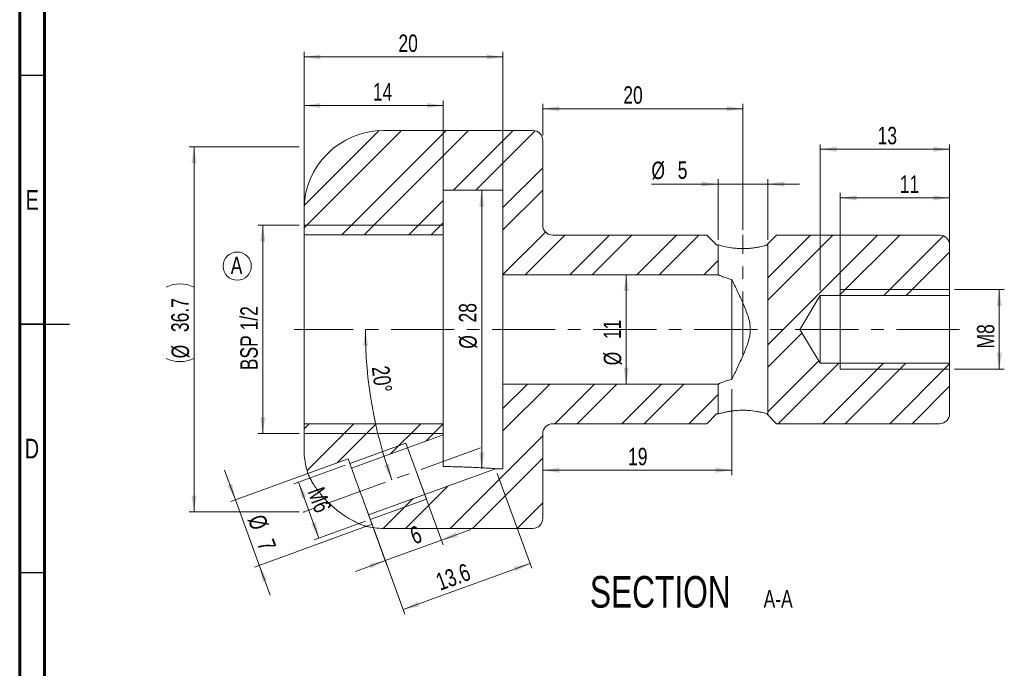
# Model space of a CAD drawing. Header units: millimetres. Extents: x 15 to 589, y 5 to 415.
# Tile 2 of 15: x 15 to 213, y 141 to 271. Entities that reach past the tile are written whole.
import ezdxf

# ---------------------------------------------------------------- set-up
doc = ezdxf.new("R2010")
doc.units = ezdxf.units.MM
doc.header["$PDSIZE"] = -1
doc.linetypes.add('CENTERX2', pattern=[20.32, 12.7, -2.54, 2.54, -2.54])
doc.styles.add('SLDTEXTSTYLE0', font='TXT', dxfattribs={"width": 0.75})
doc.dimstyles.new('SLDDIMSTYLE0', dxfattribs={"dimtxt": 3.5, "dimasz": 3.302, "dimexe": 0, "dimexo": 0.0625, "dimgap": 0.875, "dimtad": 1, "dimlfac": 0.5, "dimrnd": 1e-09, "dimzin": 12, "dimdsep": 46, "dimtxsty": 'SLDTEXTSTYLE0', "dimsah": 1, "dimcen": 0.09, "dimadec": 0, "dimazin": 3, "dimtfac": 1, "dimtofl": 0, "dimtmove": 0, "dimatfit": 3, "dimfxl": 0, "dimfrac": 2, "dimtolj": 1, "dimtzin": 12, "dimarcsym": 0})
doc.dimstyles.new('SLDDIMSTYLE1', dxfattribs={"dimtxt": 3.5, "dimasz": 3.302, "dimexe": 0, "dimexo": 0.0625, "dimgap": 0.875, "dimtad": 1, "dimdec": 4, "dimlfac": 0.5, "dimzin": 12, "dimdsep": 46, "dimtxsty": 'SLDTEXTSTYLE0', "dimsah": 1, "dimcen": 0.09, "dimazin": 3, "dimtfac": 1, "dimtofl": 0, "dimtmove": 0, "dimatfit": 3, "dimfxl": 0, "dimfrac": 2, "dimtolj": 1, "dimtzin": 12, "dimarcsym": 0})
doc.dimstyles.new('SLDDIMSTYLE3', dxfattribs={"dimtxt": 3.5, "dimasz": 3.302, "dimexe": 0, "dimexo": 0.0625, "dimgap": 0.875, "dimtad": 1, "dimlfac": 0.5, "dimrnd": 1e-09, "dimzin": 12, "dimdsep": 46, "dimtxsty": 'SLDTEXTSTYLE0', "dimsah": 1, "dimcen": 0.09, "dimadec": 0, "dimazin": 3, "dimtfac": 1, "dimtmove": 0, "dimatfit": 0, "dimfxl": 0, "dimfrac": 2, "dimtolj": 1, "dimtzin": 12, "dimarcsym": 0})
doc.dimstyles.new('SLDDIMSTYLE4', dxfattribs={"dimtxt": 3.5, "dimasz": 3.302, "dimexe": 0, "dimexo": 0.0625, "dimgap": 0.875, "dimtad": 1, "dimdec": 1, "dimlfac": 0.5, "dimrnd": 1e-09, "dimzin": 12, "dimdsep": 46, "dimtxsty": 'SLDTEXTSTYLE0', "dimsah": 1, "dimcen": 0.09, "dimadec": 0, "dimazin": 3, "dimtfac": 1, "dimtdec": 1, "dimtofl": 0, "dimtmove": 0, "dimatfit": 3, "dimfxl": 0, "dimfrac": 2, "dimtolj": 1, "dimtzin": 12, "dimarcsym": 0})
doc.dimstyles.new('SLDDIMSTYLE5', dxfattribs={"dimtxt": 3.5, "dimasz": 3.302, "dimexe": 0, "dimexo": 0.0625, "dimgap": 0.875, "dimtad": 1, "dimdec": 0, "dimlfac": 0.5, "dimrnd": 1e-09, "dimzin": 12, "dimdsep": 46, "dimtxsty": 'SLDTEXTSTYLE0', "dimsah": 1, "dimcen": 0.09, "dimadec": 0, "dimazin": 3, "dimtfac": 1, "dimtdec": 0, "dimtofl": 0, "dimtmove": 0, "dimatfit": 3, "dimfxl": 0, "dimfrac": 2, "dimtolj": 1, "dimtzin": 12, "dimarcsym": 0})
doc.dimstyles.new('SLDDIMSTYLE6', dxfattribs={"dimtxt": 3.5, "dimasz": 3.302, "dimexe": 0, "dimexo": 0.0625, "dimgap": 0.875, "dimtad": 1, "dimdec": 6, "dimlfac": 0.5, "dimrnd": 1e-09, "dimzin": 12, "dimdsep": 46, "dimtxsty": 'SLDTEXTSTYLE0', "dimsah": 1, "dimcen": 0.09, "dimadec": 0, "dimazin": 3, "dimtfac": 1, "dimtofl": 0, "dimtmove": 0, "dimatfit": 3, "dimfxl": 0, "dimfrac": 2, "dimtolj": 1, "dimtzin": 12, "dimarcsym": 0})

# ---------------------------------------------------------------- blocks, each defined once
blk = doc.blocks.new('_D_2')
at = {"color": 7, "linetype": 'Continuous', "lineweight": 0}
for p, q in [((158.17, 196.92), (158.17, 179.61)), ((158.17, 180.61), (120.17, 180.61))]:
    blk.add_line(p, q, dxfattribs=at)
for points in [[(120.17, 180.61), (123.47, 180.1), (123.47, 181.11)], [(158.17, 180.61), (154.87, 181.11), (154.87, 180.1)]]:
    blk.add_solid(points, dxfattribs=at)
at = {"color": 7, "linetype": 'Continuous', "lineweight": 0, "insert": (137.32, 185.12), "char_height": 3.5, "attachment_point": 1, "style": 'SLDTEXTSTYLE0'}
blk.add_mtext('19', dxfattribs=at)
blk = doc.blocks.new('_D_3')
at = {"color": 7, "linetype": 'Continuous', "lineweight": 0}
blk.add_line((136.96, 197.92), (136.96, 219.92), dxfattribs=at)
for points in [[(136.96, 219.92), (136.45, 216.62), (137.46, 216.62)], [(136.96, 197.92), (137.46, 201.22), (136.45, 201.22)]]:
    blk.add_solid(points, dxfattribs=at)
at = {"color": 7, "linetype": 'Continuous', "lineweight": 0, "char_height": 3.5, "attachment_point": 1, "rotation": 90, "style": 'SLDTEXTSTYLE0'}
for s, insert in [('11', (132.39, 206.97)), ('%%c', (132.44, 201.7))]:
    blk.add_mtext(s, dxfattribs=dict(at, insert=insert))
blk = doc.blocks.new('_D_4')
at = {"color": 7, "linetype": 'Continuous', "lineweight": 0}
blk.add_line((107.89, 180.92), (107.89, 236.92), dxfattribs=at)
for points in [[(107.89, 236.92), (107.38, 233.62), (108.4, 233.62)], [(107.89, 180.92), (108.4, 184.22), (107.38, 184.22)]]:
    blk.add_solid(points, dxfattribs=at)
at = {"color": 7, "linetype": 'Continuous', "lineweight": 0, "char_height": 3.5, "attachment_point": 1, "rotation": 90, "style": 'SLDTEXTSTYLE0'}
for s, insert in [('28', (103.32, 210.32)), ('%%c', (103.38, 205.04))]:
    blk.add_mtext(s, dxfattribs=dict(at, insert=insert))
blk = doc.blocks.new('_D_5')
at = {"color": 7, "linetype": 'Continuous', "lineweight": 0}
for p, q in [((72.17, 198.92), (72.17, 264.71)), ((112.17, 263.71), (72.17, 263.71)), ((112.17, 198.92), (112.17, 264.71))]:
    blk.add_line(p, q, dxfattribs=at)
for points in [[(72.17, 263.71), (75.47, 263.2), (75.47, 264.22)], [(112.17, 263.71), (108.87, 264.22), (108.87, 263.2)]]:
    blk.add_solid(points, dxfattribs=at)
at = {"color": 7, "linetype": 'Continuous', "lineweight": 0, "insert": (91.15, 268.22), "char_height": 3.5, "attachment_point": 1, "style": 'SLDTEXTSTYLE0'}
blk.add_mtext('20', dxfattribs=at)
blk = doc.blocks.new('_D_6')
at = {"color": 7, "linetype": 'Continuous', "lineweight": 0}
for p, q in [((80.11, 182.56), (57.43, 174.3)), ((58.37, 174.65), (56.2, 180.61)), ((63.16, 161.49), (58.37, 174.65)), ((84.9, 169.41), (62.22, 161.15)), ((63.16, 161.49), (65.33, 155.52))]:
    blk.add_line(p, q, dxfattribs=at)
for points in [[(58.37, 174.65), (57.72, 177.92), (56.76, 177.58)], [(63.16, 161.49), (63.81, 158.21), (64.76, 158.56)]]:
    blk.add_solid(points, dxfattribs=at)
at = {"color": 7, "linetype": 'Continuous', "lineweight": 0, "char_height": 3.5, "attachment_point": 1, "rotation": 290, "style": 'SLDTEXTSTYLE0'}
for s, insert in [('%%c', (64.13, 172.02)), ('7', (65.98, 167.08))]:
    blk.add_mtext(s, dxfattribs=dict(at, insert=insert))
blk = doc.blocks.new('_D_7')
at = {"color": 7, "linetype": 'Continuous', "lineweight": 0}
for p, q in [((71.17, 245.62), (49.05, 245.62)), ((50.05, 172.22), (50.05, 245.62)), ((71.17, 172.22), (49.05, 172.22))]:
    blk.add_line(p, q, dxfattribs=at)
for centre, start, end in [((47.24, 211.82), 63.4349, 116.5651), ((47.24, 208.71), 243.4349, 296.5651)]:
    blk.add_arc(centre, 6.27, start, end, dxfattribs=at)
for points in [[(50.05, 245.62), (49.54, 242.32), (50.56, 242.32)], [(50.05, 172.22), (50.56, 175.52), (49.54, 175.52)]]:
    blk.add_solid(points, dxfattribs=at)
at = {"color": 7, "linetype": 'Continuous', "lineweight": 0, "char_height": 3.5, "attachment_point": 1, "rotation": 90, "style": 'SLDTEXTSTYLE0'}
for s, insert in [('36.7', (45.48, 208.38)), ('%%c', (45.54, 203.1))]:
    blk.add_mtext(s, dxfattribs=dict(at, insert=insert))
blk = doc.blocks.new('_D_8')
at = {"color": 7, "linetype": 'Continuous', "lineweight": 0}
for p, q in [((72.17, 209.92), (72.17, 254.93)), ((72.17, 253.93), (100.17, 253.93)), ((100.17, 209.92), (100.17, 254.93))]:
    blk.add_line(p, q, dxfattribs=at)
for points in [[(72.17, 253.93), (75.47, 253.42), (75.47, 254.43)], [(100.17, 253.93), (96.87, 254.43), (96.87, 253.42)]]:
    blk.add_solid(points, dxfattribs=at)
at = {"color": 7, "linetype": 'Continuous', "lineweight": 0, "insert": (86.01, 258.44), "char_height": 3.5, "attachment_point": 1, "style": 'SLDTEXTSTYLE0'}
blk.add_mtext('14', dxfattribs=at)
blk = doc.blocks.new('_D_9')
at = {"color": 7, "linetype": 'Continuous', "lineweight": 0}
for p, q in [((95.07, 179.49), (100.12, 165.6)), ((83.79, 175.39), (88.84, 161.5)), ((99.78, 166.54), (105.74, 168.71)), ((88.5, 162.44), (99.78, 166.54)), ((88.5, 162.44), (82.53, 160.27))]:
    blk.add_line(p, q, dxfattribs=at)
for points in [[(99.78, 166.54), (103.05, 167.19), (102.71, 168.15)], [(88.5, 162.44), (85.22, 161.79), (85.57, 160.83)]]:
    blk.add_solid(points, dxfattribs=at)
at = {"color": 7, "linetype": 'Continuous', "lineweight": 0, "insert": (93.14, 168.93), "char_height": 3.5, "attachment_point": 1, "rotation": 20, "style": 'SLDTEXTSTYLE0'}
blk.add_mtext('6', dxfattribs=at)
blk = doc.blocks.new('_D_10')
at = {"color": 7, "linetype": 'Continuous', "lineweight": 0}
for p, q in [((179.97, 209.92), (179.97, 236.36)), ((201.97, 209.92), (201.97, 236.36)), ((201.97, 235.36), (179.97, 235.36))]:
    blk.add_line(p, q, dxfattribs=at)
for points in [[(179.97, 235.36), (183.27, 234.85), (183.27, 235.87)], [(201.97, 235.36), (198.67, 235.87), (198.67, 234.85)]]:
    blk.add_solid(points, dxfattribs=at)
at = {"color": 7, "linetype": 'Continuous', "lineweight": 0, "insert": (191.96, 239.87), "char_height": 3.5, "attachment_point": 1, "style": 'SLDTEXTSTYLE0'}
blk.add_mtext('11', dxfattribs=at)
blk = doc.blocks.new('_D_11')
at = {"color": 7, "linetype": 'Continuous', "lineweight": 0}
for p, q in [((202.97, 216.92), (212.97, 216.92)), ((211.97, 200.92), (211.97, 216.92)), ((202.97, 200.92), (212.97, 200.92))]:
    blk.add_line(p, q, dxfattribs=at)
for points in [[(211.97, 216.92), (211.46, 213.62), (212.48, 213.62)], [(211.97, 200.92), (212.48, 204.22), (211.46, 204.22)]]:
    blk.add_solid(points, dxfattribs=at)
at = {"color": 7, "linetype": 'Continuous', "lineweight": 0, "insert": (207.46, 205.09), "char_height": 3.5, "attachment_point": 1, "rotation": 90, "style": 'SLDTEXTSTYLE0'}
blk.add_mtext('M8', dxfattribs=at)
blk = doc.blocks.new('_D_12')
at = {"color": 7, "linetype": 'Continuous', "lineweight": 0}
for p, q in [((175.97, 216.72), (175.97, 246.13)), ((201.97, 226.87), (201.97, 246.13)), ((175.97, 245.13), (201.97, 245.13))]:
    blk.add_line(p, q, dxfattribs=at)
for points in [[(175.97, 245.13), (179.27, 244.63), (179.27, 245.64)], [(201.97, 245.13), (198.67, 245.64), (198.67, 244.63)]]:
    blk.add_solid(points, dxfattribs=at)
at = {"color": 7, "linetype": 'Continuous', "lineweight": 0, "insert": (187.49, 249.65), "char_height": 3.5, "attachment_point": 1, "style": 'SLDTEXTSTYLE0'}
blk.add_mtext('13', dxfattribs=at)
blk = doc.blocks.new('_D_13')
at = {"color": 7, "linetype": 'Continuous', "lineweight": 0}
for p, q in [((80.45, 181.62), (70.13, 177.86)), ((71.07, 178.2), (75.17, 166.93)), ((84.56, 170.35), (74.23, 166.59))]:
    blk.add_line(p, q, dxfattribs=at)
for points in [[(71.07, 178.2), (71.72, 174.93), (72.67, 175.27)], [(75.17, 166.93), (74.52, 170.2), (73.56, 169.86)]]:
    blk.add_solid(points, dxfattribs=at)
at = {"color": 7, "linetype": 'Continuous', "lineweight": 0, "insert": (76.11, 177.54), "char_height": 3.5, "attachment_point": 1, "rotation": 290, "style": 'SLDTEXTSTYLE0'}
blk.add_mtext('M6', dxfattribs=at)
blk = doc.blocks.new('_D_14')
at = {"color": 7, "linetype": 'Continuous', "lineweight": 0}
blk.add_arc((173, 208.92), 88.5, 180, 200, dxfattribs=at)
for points in [[(84.51, 208.92), (84.06, 205.61), (85.07, 205.63)], [(89.84, 178.65), (89.25, 181.94), (88.29, 181.61)]]:
    blk.add_solid(points, dxfattribs=at)
at = {"color": 7, "linetype": 'Continuous', "lineweight": 0, "insert": (89.25, 201.77), "char_height": 3.5, "attachment_point": 1, "rotation": 277.2788, "style": 'SLDTEXTSTYLE0'}
blk.add_mtext('20°', dxfattribs=at)
blk = doc.blocks.new('_D_15')
at = {"color": 7, "linetype": 'Continuous', "lineweight": 0}
for p, q in [((120.17, 247.92), (120.17, 254.29)), ((160.42, 228.92), (160.42, 254.29)), ((160.42, 253.29), (120.17, 253.29))]:
    blk.add_line(p, q, dxfattribs=at)
for points in [[(120.17, 253.29), (123.47, 252.78), (123.47, 253.79)], [(160.42, 253.29), (157.12, 253.79), (157.12, 252.78)]]:
    blk.add_solid(points, dxfattribs=at)
at = {"color": 7, "linetype": 'Continuous', "lineweight": 0, "insert": (136.37, 257.8), "char_height": 3.5, "attachment_point": 1, "style": 'SLDTEXTSTYLE0'}
blk.add_mtext('20', dxfattribs=at)
blk = doc.blocks.new('_D_16')
at = {"color": 7, "linetype": 'Continuous', "lineweight": 0}
for p, q in [((155.42, 238.14), (142.02, 238.14)), ((155.42, 226.92), (155.42, 239.14)), ((165.42, 238.14), (155.42, 238.14)), ((165.42, 226.92), (165.42, 239.14)), ((165.42, 238.14), (171.77, 238.14))]:
    blk.add_line(p, q, dxfattribs=at)
for points in [[(155.42, 238.14), (152.12, 238.64), (152.12, 237.63)], [(165.42, 238.14), (168.72, 237.63), (168.72, 238.64)]]:
    blk.add_solid(points, dxfattribs=at)
at = {"color": 7, "linetype": 'Continuous', "lineweight": 0, "char_height": 3.5, "attachment_point": 1, "style": 'SLDTEXTSTYLE0'}
for s, insert in [('%%c', (142.02, 242.65)), ('5', (147.3, 242.7))]:
    blk.add_mtext(s, dxfattribs=dict(at, insert=insert))
blk = doc.blocks.new('_D_17')
at = {"color": 7, "linetype": 'Continuous', "lineweight": 0}
for p, q in [((71.17, 229.88), (62.87, 229.88)), ((63.87, 187.97), (63.87, 229.88)), ((71.17, 187.97), (62.87, 187.97))]:
    blk.add_line(p, q, dxfattribs=at)
for points in [[(63.87, 229.88), (63.36, 226.57), (64.37, 226.57)], [(63.87, 187.97), (64.37, 191.27), (63.36, 191.27)]]:
    blk.add_solid(points, dxfattribs=at)
at = {"color": 7, "linetype": 'Continuous', "lineweight": 0, "insert": (59.36, 200.72), "char_height": 3.5, "attachment_point": 1, "rotation": 90, "style": 'SLDTEXTSTYLE0'}
blk.add_mtext('BSP 1/2', dxfattribs=at)
blk = doc.blocks.new('_D_18')
at = {"color": 7, "linetype": 'Continuous', "lineweight": 0}
for p, q in [((111.03, 179.98), (117.97, 160.93)), ((86.18, 168.81), (92.43, 151.64)), ((92.09, 152.58), (117.63, 161.87))]:
    blk.add_line(p, q, dxfattribs=at)
for points in [[(117.63, 161.87), (114.35, 161.22), (114.7, 160.27)], [(92.09, 152.58), (95.37, 153.23), (95.02, 154.18)]]:
    blk.add_solid(points, dxfattribs=at)
at = {"color": 7, "linetype": 'Continuous', "lineweight": 0, "insert": (98.33, 159.65), "char_height": 3.5, "attachment_point": 1, "rotation": 20, "style": 'SLDTEXTSTYLE0'}
blk.add_mtext('13.6', dxfattribs=at)
blk = doc.blocks.new('SW_NOTE_5')
at = {"color": 0, "linetype": 'Continuous', "lineweight": 0, "attachment_point": 2, "style": 'SLDTEXTSTYLE0'}
for s, insert, char_height in [('SECTION', (17.36, 8.19), 6.35), ('A-A', (41.06, 5.35), 3.5)]:
    blk.add_mtext(s, dxfattribs=dict(at, insert=insert, char_height=char_height))
blk = doc.blocks.new('SW_NOTE_6')
at = {"color": 0, "linetype": 'Continuous', "lineweight": 0}
blk.add_circle((1.72, 2.61), 2.84, dxfattribs=at)
at = {"color": 0, "linetype": 'Continuous', "lineweight": 0, "insert": (1.59, 4.51), "char_height": 3.5, "attachment_point": 2, "style": 'SLDTEXTSTYLE0'}
blk.add_mtext('A', dxfattribs=at)

msp = doc.modelspace()

# ---------------------------------------------------------------- hatches: boundary and pattern name
at = {"linetype": 'Continuous', "lineweight": 0}
h = msp.add_hatch(dxfattribs=at)
h.set_pattern_fill('ANSI32', angle=3e-322, style=0)
edge = h.paths.add_edge_path(flags=0)
edge.add_line((72.1704139, 232.921018), (72.1704139, 227.921018))
edge.add_line((72.1704139, 227.921018), (100.1704139, 227.921018))
edge.add_line((100.1704139, 227.921018), (100.1704139, 236.921018))
edge.add_line((100.1704139, 236.921018), (112.1704139, 236.921018))
edge.add_line((112.1704139, 236.921018), (112.1704139, 219.921018))
edge.add_line((112.1704139, 219.921018), (155.4204122, 219.921018))
edge.add_line((155.4204122, 219.921018), (155.4204122, 225.921018))
edge.add_line((155.4204122, 225.921018), (155.1204139, 225.921018))
edge.add_line((155.1204139, 225.921018), (153.1704139, 227.871018))
edge.add_line((153.1704139, 227.871018), (122.1704139, 227.871018))
edge.add_arc((122.1704139, 229.871018), 2, 180, 270, ccw=False)
edge.add_line((120.1704139, 229.871018), (120.1704139, 246.921018))
edge.add_arc((118.1704139, 246.921018), 2, 0, 90)
edge.add_line((118.1704139, 248.921018), (88.1704139, 248.921018))
edge.add_arc((88.1704139, 232.921018), 16, 90, 180)
h = msp.add_hatch(dxfattribs=at)
h.set_pattern_fill('ANSI32', angle=3e-322, style=0)
edge = h.paths.add_edge_path(flags=0)
edge.add_line((201.9704139, 202.121018), (175.9704139, 202.121018))
edge.add_line((175.9704139, 202.121018), (171.8845617, 208.921018))
edge.add_line((171.8845617, 208.921018), (175.9704139, 215.721018))
edge.add_line((175.9704139, 215.721018), (201.9704139, 215.721018))
edge.add_line((201.9704139, 215.721018), (201.9704139, 225.871018))
edge.add_arc((199.9704139, 225.871018), 2, 0, 90)
edge.add_line((199.9704139, 227.871018), (167.1704139, 227.871018))
edge.add_line((167.1704139, 227.871018), (165.2204139, 225.921018))
edge.add_line((165.2204139, 225.921018), (165.4204122, 225.921018))
edge.add_line((165.4204122, 225.921018), (165.4204122, 191.7210197))
edge.add_line((165.4204122, 191.7210197), (167.1704139, 189.971018))
edge.add_line((167.1704139, 189.971018), (199.9704139, 189.971018))
edge.add_arc((199.9704139, 191.971018), 2, 270, 360)
edge.add_line((201.9704139, 191.971018), (201.9704139, 202.121018))
h = msp.add_hatch(dxfattribs=at)
h.set_pattern_fill('ANSI32', angle=3e-322, style=0)
edge = h.paths.add_edge_path(flags=0)
edge.add_line((112.1704139, 180.921018), (110.6924894, 180.921018))
edge.add_line((110.6924894, 180.921018), (85.1568261, 171.6267966))
edge.add_line((85.1568261, 171.6267966), (85.8408664, 169.7474113))
edge.add_line((85.8408664, 169.7474113), (84.6485446, 169.3134417))
edge.add_arc((88.1704139, 184.921018), 16, 257.284104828, 270)
edge.add_line((88.1704139, 168.921018), (118.1704139, 168.921018))
edge.add_arc((118.1704139, 170.921018), 2, 270, 360)
edge.add_line((120.1704139, 170.921018), (120.1704139, 187.971018))
edge.add_arc((122.1704139, 187.971018), 2, 90, 180, ccw=False)
edge.add_line((122.1704139, 189.971018), (153.1704139, 189.971018))
edge.add_line((153.1704139, 189.971018), (155.1204139, 191.921018))
edge.add_line((155.1204139, 191.921018), (155.4204122, 191.921018))
edge.add_line((155.4204122, 191.921018), (155.4204122, 197.921018))
edge.add_line((155.4204122, 197.921018), (112.1704139, 197.921018))
edge.add_line((112.1704139, 197.921018), (112.1704139, 180.921018))
h = msp.add_hatch(dxfattribs=at)
h.set_pattern_fill('ANSI32', angle=3e-322, style=0)
edge = h.paths.add_edge_path(flags=0)
edge.add_arc((88.1704139, 184.921018), 16, 180, 198.072256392)
edge.add_line((72.959757, 179.9575598), (81.0525843, 182.903108))
edge.add_line((81.0525843, 182.903108), (81.7366246, 181.0237228))
edge.add_line((81.7366246, 181.0237228), (100.1704139, 187.7330734))
edge.add_line((100.1704139, 187.7330734), (100.1704139, 189.921018))
edge.add_line((100.1704139, 189.921018), (72.1704139, 189.921018))
edge.add_line((72.1704139, 189.921018), (72.1704139, 184.921018))

# ---------------------------------------------------------------- linework, layer by layer
at = {"color": 7, "linetype": 'Continuous', "lineweight": 60}
for p, q in [((15, 5), (15, 415)), ((20, 10), (20, 410))]:
    msp.add_line(p, q, dxfattribs=at)
at = {"color": 7, "linetype": 'Continuous', "lineweight": 30}
for p, q in [((20, 260), (15, 260)), ((15, 210), (25, 210)), ((20, 210), (15, 210)), ((20, 160), (15, 160))]:
    msp.add_line(p, q, dxfattribs=at)
at = {"color": 7, "linetype": 'Continuous', "lineweight": 15}
for p, q in [((88.1704147, 248.9210171), (118.170414, 248.9210171)), ((120.1704143, 246.9210167), (120.1704143, 229.8710187)), ((112.170413, 236.9210188), (100.1704148, 236.9210188)), ((100.1704148, 236.9210188), (100.1704148, 227.9210173)), ((112.170413, 219.9210179), (112.170413, 236.9210188)), ((72.1704139, 227.9210173), (72.1704139, 232.9210182)), ((72.1704139, 227.9210173), (100.1704148, 227.9210173)), ((72.1704139, 227.9210173), (72.1704139, 189.9210186)), ((100.1704148, 189.9210186), (100.1704148, 227.9210173)), ((122.1704146, 227.8710184), (153.1704141, 227.8710184)), ((153.1704141, 227.8710184), (155.1204173, 225.9210189)), ((165.220417, 225.9210189), (167.1704127, 227.8710184)), ((167.1704127, 227.8710184), (199.9704166, 227.8710184)), ((155.1204173, 225.9210189), (155.420415, 225.9210189)), ((155.420415, 219.9210179), (155.420415, 225.9210189)), ((165.220417, 225.9210189), (165.4204129, 225.9210189)), ((165.4204129, 225.9210189), (165.4204129, 191.7210192)), ((201.9704206, 225.871018), (201.9704206, 215.721018)), ((155.420415, 219.9210179), (112.170413, 219.9210179)), ((112.170413, 197.921018), (112.170413, 219.9210179)), ((158.1704168, 198.8680334), (158.1704168, 218.9740025)), ((171.884559, 208.921018), (175.9704127, 215.721018)), ((175.9704127, 215.721018), (201.9704206, 215.721018)), ((175.9704127, 202.1210179), (175.9704127, 215.721018)), ((201.9704206, 202.1210179), (201.9704206, 215.721018)), ((175.9704127, 202.1210179), (171.884559, 208.921018)), ((201.9704206, 202.1210179), (175.9704127, 202.1210179)), ((201.9704206, 202.1210179), (201.9704206, 191.9710179)), ((112.170413, 180.9210171), (112.170413, 197.921018)), ((112.170413, 197.921018), (155.420415, 197.921018)), ((155.420415, 191.921017), (155.420415, 197.921018)), ((155.1204173, 191.921017), (153.1704141, 189.9710175)), ((155.420415, 191.921017), (155.1204173, 191.921017)), ((167.1704127, 189.9710175), (165.4204129, 191.7210192)), ((72.1704139, 184.9210177), (72.1704139, 189.9210186)), ((100.1704148, 189.9210186), (72.1704139, 189.9210186)), ((100.1704148, 189.9210186), (100.1704148, 187.7330736)), ((153.1704141, 189.9710175), (122.1704146, 189.9710175)), ((199.9704166, 189.9710175), (167.1704127, 189.9710175)), ((81.736625, 181.0237233), (100.1704148, 187.7330736)), ((100.1704148, 181.353093), (100.1704148, 187.7330736)), ((120.1704143, 187.9710172), (120.1704143, 170.9210192)), ((72.959757, 179.9575602), (81.0525844, 182.9031081)), ((81.0525844, 182.9031081), (81.736625, 181.0237233)), ((110.6924898, 180.9210171), (85.1568262, 171.6267978)), ((110.6924898, 180.9210171), (112.170413, 180.9210171)), ((85.1568262, 171.6267978), (85.8408668, 169.7474112)), ((85.8408668, 169.7474112), (84.6485448, 169.3134409)), ((118.170414, 168.9210188), (88.1704147, 168.9210188))]:
    msp.add_line(p, q, dxfattribs=at)
at = {"color": 7, "linetype": 'Continuous', "lineweight": 0}
for p, q in [((72.1704139, 229.876018), (100.1704139, 229.876018)), ((100.1704139, 187.966018), (100.1704139, 229.876018)), ((201.9704139, 216.921018), (179.9704139, 216.921018)), ((179.9704139, 216.921018), (179.9704139, 200.921018)), ((201.9704139, 200.921018), (179.9704139, 200.921018)), ((72.1704139, 187.966018), (100.1704139, 187.966018)), ((81.3946045, 181.9634154), (92.6709159, 186.0676571)), ((96.7751577, 174.7913457), (92.6709159, 186.0676571)), ((85.4988462, 170.6871039), (96.7751577, 174.7913457))]:
    msp.add_line(p, q, dxfattribs=at)
at = {"color": 7, "linetype": 'CENTERX2', "lineweight": 0}
for p, q in [((160.4204122, 203.8210188), (160.4204122, 227.921018)), ((203.9704139, 208.921018), (70.1704139, 208.921018)), ((107.6369463, 185.1297801), (71.965674, 172.1464987))]:
    msp.add_line(p, q, dxfattribs=at)
at = {"color": 7, "linetype": 'Continuous', "lineweight": 15, "flags": 128}
msp.add_lwpolyline([(81.736625, 181.0237233), (81.7657419, 180.9437227), (81.8521044, 180.706446), (81.9927686, 180.3199732), (82.1829456, 179.7974658), (82.416159, 179.1567159), (82.6844674, 178.4195443), (82.9787337, 177.6110557), (83.2889367, 176.75878), (83.6045135, 175.8917411), (83.9147166, 175.0394654), (84.2089829, 174.2309731), (84.4772913, 173.4938015), (84.7105047, 172.8530553), (84.9006827, 172.3305461), (85.0413468, 171.9440733), (85.1277084, 171.7067984), (85.1568262, 171.6267978)], dxfattribs=at)
at = {"color": 7, "linetype": 'Continuous', "lineweight": 15}
for centre, radius, start, end in [((88.1704139, 232.921018), 16, 90, 180), ((118.1704139, 246.921018), 2, 0, 90), ((122.1704139, 229.871018), 2, 180, 270), ((199.9704139, 225.871018), 2, 360, 90), ((199.9704139, 191.971018), 2, 270, 0), ((122.1704139, 187.971018), 2, 90, 180), ((88.1704139, 184.921018), 16, 180, 198.072256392), ((118.1704139, 170.921018), 2, 270, 0), ((88.1704139, 184.921018), 16, 257.284104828, 270)]:
    msp.add_arc(centre, radius, start, end, dxfattribs=at)
for points, knots in [([(165.2204139, 225.8632733), (165.0515724, 225.8154379), (164.7850781, 225.7415513), (164.2499633, 225.6133956), (164.0528869, 225.5688544), (163.622175, 225.4802109), (163.3862042, 225.4357136), (162.8864187, 225.3533166), (162.6247611, 225.3156942), (162.0778144, 225.2511507), (161.7892563, 225.2240448), (161.2047068, 225.1853983), (160.9093987, 225.1737136), (160.3127231, 225.1667129), (160.0083746, 225.1716265), (159.4162138, 225.1974094), (159.1266138, 225.2180865), (158.5601577, 225.2728092), (158.2830045, 225.3070583), (157.5028153, 225.4209454), (157.0315174, 225.5144705), (156.2579402, 225.6895669), (155.9465834, 225.7725805), (155.5303884, 225.8878193), (155.4204122, 225.921018), (155.4204122, 225.921018)], [0, 0, 0, 0, 0.125, 0.125, 0.1875, 0.1875, 0.25, 0.25, 0.3125, 0.3125, 0.375, 0.375, 0.4375, 0.4375, 0.5, 0.5, 0.5625, 0.5625, 0.625, 0.625, 0.75, 0.75, 0.875, 0.875, 1, 1, 1, 1]), ([(155.4204122, 219.921018), (155.4204122, 219.921018), (155.4859364, 219.8907814), (155.7432336, 219.777475), (155.9303353, 219.6964939), (156.4173057, 219.5028397), (156.7071514, 219.3941885), (157.3794725, 219.1751054), (157.7574513, 219.066429), (158.1704139, 218.9740022)], [0, 0, 0, 0, 0.25, 0.25, 0.5, 0.5, 0.75, 0.75, 1, 1, 1, 1]), ([(158.1704139, 218.9740022), (158.5582473, 218.1809324), (158.9464295, 217.3786823), (159.7132679, 215.7553197), (160.0927811, 214.934394), (160.8167549, 213.2643229), (161.1610701, 212.4249961), (161.5759194, 211.1306646), (161.6968066, 210.6898047), (161.8666142, 209.7988673), (161.9138659, 209.3511423), (161.9109882, 208.4497109), (161.8593422, 207.991132), (161.6842319, 207.1018394), (161.5633664, 206.6685424), (161.1484793, 205.3856105), (160.8058599, 204.5516098), (160.0853532, 202.8915025), (159.706567, 202.072349), (158.9428158, 200.4558876), (158.5563662, 199.6572571), (158.1704139, 198.8680337)], [0, 0, 0, 0, 0.125, 0.125, 0.25, 0.25, 0.375, 0.375, 0.4375, 0.4375, 0.5, 0.5, 0.5625, 0.5625, 0.625, 0.625, 0.75, 0.75, 0.875, 0.875, 1, 1, 1, 1]), ([(158.1704139, 198.8680337), (157.7566174, 198.7754203), (157.3839444, 198.6682506), (156.7120742, 198.4495867), (156.4167917, 198.3389519), (155.9350297, 198.1474484), (155.7427714, 198.0643521), (155.5513327, 197.9800558), (155.5027954, 197.9582583), (155.4372263, 197.9286895), (155.4204122, 197.921018), (155.4204122, 197.921018)], [0, 0, 0, 0, 0.25, 0.25, 0.5, 0.5, 0.75, 0.75, 0.875, 0.875, 1, 1, 1, 1]), ([(155.4204122, 191.921018), (155.4204122, 191.921018), (155.4472638, 191.928974), (155.5547897, 191.9601325), (155.6342467, 191.9829739), (155.8428227, 192.0407252), (155.9736347, 192.0760728), (156.2780372, 192.153859), (156.4511981, 192.1962174), (156.8391895, 192.2840276), (157.0559274, 192.3297973), (157.5166113, 192.4170516), (157.7618631, 192.4588972), (158.2830578, 192.5349928), (158.5602871, 192.5692179), (159.1239958, 192.6237177), (159.4130638, 192.6444403), (160.0061572, 192.6703615), (160.3095761, 192.675295), (160.905499, 192.6684323), (161.2012782, 192.6568257), (162.0819507, 192.598717), (162.6349051, 192.5301935), (163.3874442, 192.4061136), (163.6201353, 192.3622205), (164.0510411, 192.2735854), (164.2507682, 192.22845), (164.7842066, 192.1006884), (165.0516337, 192.0265806), (165.2204139, 191.9787626)], [0, 0, 0, 0, 0.0625, 0.0625, 0.125, 0.125, 0.1875, 0.1875, 0.25, 0.25, 0.3125, 0.3125, 0.375, 0.375, 0.4375, 0.4375, 0.5, 0.5, 0.5625, 0.5625, 0.625, 0.625, 0.75, 0.75, 0.8125, 0.8125, 0.875, 0.875, 1, 1, 1, 1]), ([(165.2204139, 191.9787626), (165.2843875, 191.8964463), (165.334262, 191.8321524), (165.4025008, 191.7441461), (165.4204122, 191.7210197), (165.4204122, 191.7210197)], [0, 0, 0, 0, 0.5, 0.5, 1, 1, 1, 1]), ([(110.6924894, 180.921018), (110.6924894, 180.921018), (110.641354, 180.9247914), (110.4565771, 180.9381666), (110.3254314, 180.947568), (110.0166238, 180.9691131), (109.8368346, 180.9813974), (109.4554733, 181.0066432), (109.2520679, 181.0197376), (108.6141637, 181.0593929), (108.1547789, 181.0860952), (107.2192727, 181.1361567), (106.7383535, 181.1598348), (105.7582484, 181.2037391), (105.2578116, 181.2240084), (104.2535618, 181.260409), (103.7484706, 181.27661), (102.2260819, 181.3193138), (101.2017688, 181.339912), (100.1704139, 181.3530934)], [0, 0, 0, 0, 0.0625, 0.0625, 0.125, 0.125, 0.1875, 0.1875, 0.25, 0.25, 0.375, 0.375, 0.5, 0.5, 0.625, 0.625, 0.75, 0.75, 1, 1, 1, 1]), ([(72.959757, 179.9575598), (72.959757, 179.9575598), (72.9797231, 179.9082566), (73.0606407, 179.718178), (73.1217156, 179.5771961), (73.2947294, 179.206471), (73.404088, 178.982588), (73.6783713, 178.4658051), (73.8459316, 178.1688237), (74.2338655, 177.5369567), (74.4546954, 177.2005968), (74.9582873, 176.4930887), (75.2356907, 176.1298895), (75.8322298, 175.4047807), (76.1566252, 175.036857), (76.8305967, 174.3246115), (77.180458, 173.9792565), (77.905549, 173.3100729), (78.2787029, 172.9885456), (79.0250934, 172.3862522), (79.4012548, 172.1027725), (80.5369346, 171.3019563), (81.2727384, 170.8560034), (82.3196793, 170.2979383), (82.6537597, 170.1334739), (83.2732654, 169.847763), (83.5619354, 169.7251144), (84.064037, 169.5236392), (84.2723156, 169.4466729), (84.5677842, 169.3406167), (84.6485446, 169.3134417), (84.6485446, 169.3134417)], [0, 0, 0, 0, 0.0625, 0.0625, 0.125, 0.125, 0.1875, 0.1875, 0.25, 0.25, 0.3125, 0.3125, 0.375, 0.375, 0.4375, 0.4375, 0.5, 0.5, 0.5625, 0.5625, 0.625, 0.625, 0.75, 0.75, 0.8125, 0.8125, 0.875, 0.875, 0.9375, 0.9375, 1, 1, 1, 1])]:
    msp.add_open_spline(points, degree=3, knots=knots, dxfattribs=at)
msp.add_open_spline([(165.2652753, 225.921018), (165.2511883, 225.9028791), (165.2362266, 225.8836199), (165.2204139, 225.8632733)], degree=3, dxfattribs=at)
at = {"color": 7, "linetype": 'Continuous', "lineweight": 0}
msp.add_point((72.1704139, 172.221018), dxfattribs=at)

# ---------------------------------------------------------------- block references
for name, p in [('SW_NOTE_6', (57.0114072, 219.0317247)), ('SW_NOTE_5', (126.443808, 151.1464665))]:
    msp.add_blockref(name, p, dxfattribs=at)

# ---------------------------------------------------------------- texts
at = {"color": 7, "linetype": 'Continuous', "lineweight": 0, "char_height": 3.96875, "attachment_point": 2, "style": 'SLDTEXTSTYLE0'}
for s, insert in [('E', (17.5078089, 236.9457083)), ('D', (17.4526873, 186.9457083))]:
    msp.add_mtext(s, dxfattribs=dict(at, insert=insert))

# ---------------------------------------------------------------- dimensions: what is measured, and where the dimension line sits
at = {"color": 7, "linetype": 'Continuous', "lineweight": 0}
for base, p1, p2, dimstyle, picture, middle in [((72.1704139, 266.4902792), (112.1704139, 197.921018), (72.1704139, 197.921018), 'SLDDIMSTYLE0', '_D_5', (93.7336169, 266.4902792)), ((100.1704139, 256.7037932), (72.1704139, 208.921018), (100.1704139, 208.921018), 'SLDDIMSTYLE0', '_D_8', (88.5973188, 256.7037932)), ((120.1704139, 253.2864779), (160.4204122, 227.921018), (120.1704139, 246.921018), 'SLDDIMSTYLE5', '_D_15', (138.9579127, 253.2864779)), ((201.9704139, 245.1345121), (175.9704139, 215.721018), (201.9704139, 225.871018), 'SLDDIMSTYLE0', '_D_12', (190.0784827, 245.1345121)), ((179.9704139, 238.1368517), (201.9704139, 208.921018), (179.9704139, 208.921018), 'SLDDIMSTYLE0', '_D_10', (194.5446704, 238.1368517)), ((120.1704139, 183.3839943), (158.1704139, 197.921018), (120.1704139, 187.971018), 'SLDDIMSTYLE0', '_D_2', (139.90158, 183.3839943))]:
    dim = msp.add_linear_dim(base=base, p1=p1, p2=p2, dimstyle=dimstyle, dxfattribs=at)
    dim.commit()
    dim.dimension.update_dxf_attribs({"geometry": picture, "text_midpoint": middle, "dimtype": 160})
for base, p1, p2, angle, text, dimstyle, picture, middle in [((46.8884134, 245.621018), (72.1704139, 172.221018), (72.1704139, 245.621018), 90, '(%%c<>)', 'SLDDIMSTYLE4', '_D_7', (46.8884134, 210.262275)), ((105.0821434, 236.921018), (100.1704139, 180.921018), (100.1704139, 236.921018), 90, '%%c<>', 'SLDDIMSTYLE0', '_D_4', (105.0821434, 210.262275)), ((134.1515307, 219.921018), (112.1704139, 197.921018), (112.1704139, 219.921018), 90, '%%c<>', 'SLDDIMSTYLE0', '_D_3', (134.1515307, 206.921018)), ((61.0041054, 175.6060584), (85.8408664, 169.7474113), (81.0525843, 182.903108), 290, '%%c<>', 'SLDDIMSTYLE3', '_D_6', (63.8669112, 167.7405642))]:
    dim = msp.add_linear_dim(base=base, p1=p1, p2=p2, angle=angle, text=text, dimstyle=dimstyle, dxfattribs=at)
    dim.commit()
    dim.dimension.update_dxf_attribs({"geometry": picture, "text_midpoint": middle, "dimtype": 160})
dim = msp.add_linear_dim(base=(155.4204122, 238.1368517), p1=(165.4204122, 225.921018), p2=(155.4204122, 225.921018), text='%%c<>', dimstyle='SLDDIMSTYLE3', dxfattribs=at)
dim.commit()
dim.dimension.update_dxf_attribs({"geometry": '_D_16', "text_midpoint": (145.9501658, 238.1368517), "dimtype": 160})
for base, p1, p2, angle, dimstyle, picture, middle in [((63.8669112, 229.876018), (72.1704139, 187.966018), (72.1704139, 229.876018), 90, 'SLDDIMSTYLE6', '_D_17', (63.8669112, 208.8598971)), ((211.9704139, 216.921018), (201.9704139, 200.921018), (201.9704139, 216.921018), 90, 'SLDDIMSTYLE0', '_D_11', (211.9704139, 208.5268231)), ((75.1692895, 166.9274528), (81.3946045, 181.9634154), (85.4988462, 170.6871039), 290, 'SLDDIMSTYLE0', '_D_13', (73.0423816, 172.7710841)), ((98.8277446, 169.1519094), (83.4467253, 176.3252597), (94.7230368, 180.4295014), 20, 'SLDDIMSTYLE3', '_D_9', (94.9501054, 167.7405642)), ((117.6257225, 161.8721166), (85.8408664, 169.7474113), (110.6924894, 180.921018), 20, 'SLDDIMSTYLE4', '_D_18', (104.125636, 156.958487))]:
    dim = msp.add_linear_dim(base=base, p1=p1, p2=p2, angle=angle, dimstyle=dimstyle, dxfattribs=at)
    dim.commit()
    dim.dimension.update_dxf_attribs({"geometry": picture, "text_midpoint": middle, "dimtype": 160})
dim = msp.add_angular_dim_2l(base=(85.8494961, 193.5535328), line1=((107.6369463, 185.1297801), (71.965674, 172.1464987)), line2=((70.1704139, 208.921018), (203.9704139, 208.921018)), dimstyle='SLDDIMSTYLE1', dxfattribs=at)
dim.commit()
dim.dimension.update_dxf_attribs({"geometry": '_D_14', "text_midpoint": (85.2181843, 197.708561), "dimtype": 162})

doc.saveas('drawing.dxf')
